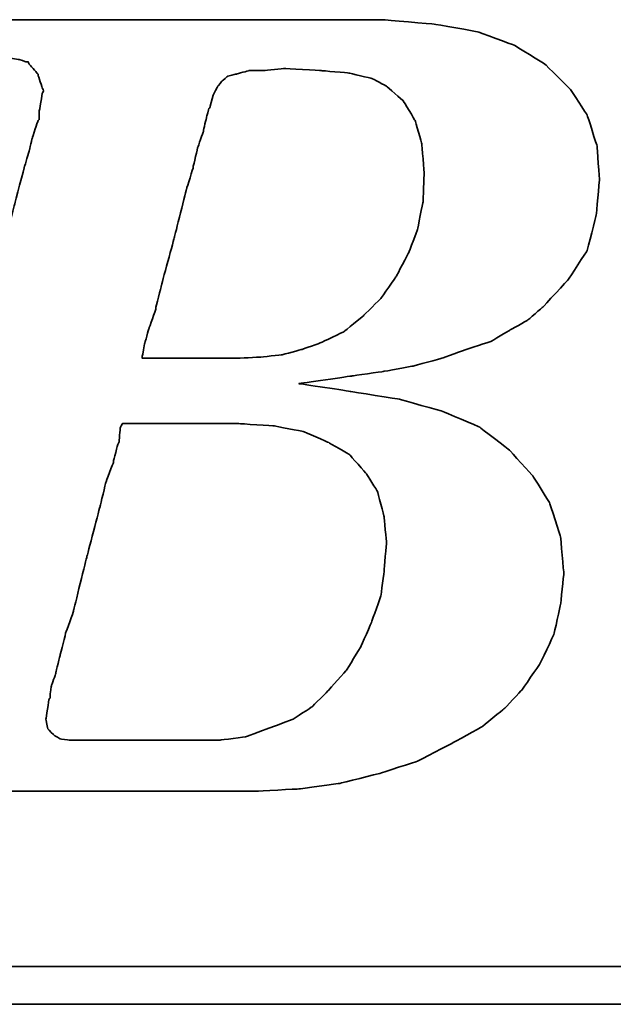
# Model space of a CAD drawing. Header units: millimetres. Extents: x 345 to 652, y 381 to 498.
# Tile 31 of 51: x 578.83 to 580.24, y 415.75 to 418.08. Entities that reach past the tile are written whole.
import ezdxf

# ---------------------------------------------------------------- set-up
doc = ezdxf.new("R2010")
doc.units = ezdxf.units.MM
doc.header["$LTSCALE"] = 0.15
doc.layers.add('DIM', color=4, linetype='CONTINUOUS')
doc.layers.add('layer 1', color=7, linetype='CONTINUOUS')

# ---------------------------------------------------------------- blocks, each defined once
blk = doc.blocks.new('TBI MOTION logo(完整正式版)')
at = {"layer": 'layer 1', "color": 22, "lineweight": 35}
for points, knots in [([(-64.65375, -6.86375), (-64.65375, -6.86375), (-64.84375, -7.29625), (-64.84375, -7.29625), (-64.84375, -7.29625), (-64.84375, -7.29625), (-64.86875, -7.34375), (-64.86875, -7.34375), (-64.86875, -7.34375), (-64.86875, -7.34375), (-64.86875, -7.36875), (-64.86875, -7.36875), (-64.86875, -7.36875), (-64.86875, -7.36875), (-65.15375, -7.65375), (-65.15375, -7.65375), (-65.15375, -7.65375), (-65.15375, -7.65375), (-65.17875, -7.65375), (-65.17875, -7.65375), (-65.17875, -7.65375), (-65.17875, -7.65375), (-65.20375, -7.67875), (-65.20375, -7.67875), (-65.20375, -7.67875), (-65.20375, -7.67875), (-65.58875, -7.87125), (-65.58875, -7.87125), (-65.58875, -7.87125), (-65.58875, -7.87125), (-65.63375, -7.87125), (-65.63375, -7.87125), (-65.63375, -7.87125), (-65.63375, -7.87125), (-65.65875, -7.89375), (-65.65875, -7.89375), (-65.65875, -7.89375), (-65.65875, -7.89375), (-66.09375, -7.94375), (-66.09375, -7.94375), (-66.09375, -7.94375), (-66.09375, -7.94375), (-66.11375, -7.94375), (-66.11375, -7.94375), (-66.11375, -7.94375), (-66.11375, -7.94375), (-66.16375, -7.94375), (-66.16375, -7.94375), (-66.16375, -7.94375), (-66.16375, -7.94375), (-66.30875, -7.94375), (-66.30875, -7.94375), (-66.30875, -7.94375), (-66.30875, -7.94375), (-66.69375, -7.94375), (-66.69375, -7.94375), (-66.69375, -7.94375), (-66.69375, -7.94375), (-67.07375, -7.94375), (-67.07375, -7.94375), (-67.07375, -7.94375), (-67.07375, -7.94375), (-67.12375, -7.94375), (-67.12375, -7.94375), (-67.12375, -7.94375), (-67.12375, -7.94375), (-67.12375, -7.96625), (-67.12375, -7.96625), (-67.12375, -7.96625), (-67.12375, -7.96625), (-67.14875, -7.99125), (-67.14875, -7.99125), (-67.14875, -7.99125), (-67.14875, -7.99125), (-67.24375, -8.34875), (-67.24375, -8.34875), (-67.24375, -8.34875), (-67.24375, -8.34875), (-67.31375, -8.68625), (-67.31375, -8.68625), (-67.31375, -8.68625), (-67.31375, -8.68625), (-67.26875, -8.68625), (-67.26875, -8.68625), (-67.26875, -8.68625), (-67.26875, -8.68625), (-67.07375, -8.68625), (-67.07375, -8.68625), (-67.07375, -8.68625), (-67.07375, -8.68625), (-66.54875, -8.68625), (-66.54875, -8.68625), (-66.54875, -8.68625), (-66.54875, -8.68625), (-65.82625, -8.68625), (-65.82625, -8.68625), (-65.82625, -8.68625), (-65.82625, -8.68625), (-65.01375, -8.68625), (-65.01375, -8.68625), (-65.01375, -8.68625), (-65.01375, -8.68625), (-64.05375, -8.68625), (-64.05375, -8.68625), (-64.05375, -8.68625), (-64.05375, -8.68625), (-62.08375, -8.68625), (-62.08375, -8.68625), (-62.08375, -8.68625), (-62.08375, -8.68625), (-60.06875, -8.68625), (-60.06875, -8.68625), (-60.06875, -8.68625), (-60.06875, -8.68625), (-59.10875, -8.68625), (-59.10875, -8.68625), (-59.10875, -8.68625), (-59.10875, -8.68625), (-58.29375, -8.68625), (-58.29375, -8.68625), (-58.29375, -8.68625), (-58.29375, -8.68625), (-57.57375, -8.68625), (-57.57375, -8.68625), (-57.57375, -8.68625), (-57.57375, -8.68625), (-57.04875, -8.68625), (-57.04875, -8.68625), (-57.04875, -8.68625), (-57.04875, -8.68625), (-56.85375, -8.68625), (-56.85375, -8.68625), (-56.85375, -8.68625), (-56.85375, -8.68625), (-56.70875, -8.68625), (-56.70875, -8.68625), (-56.70875, -8.68625), (-56.70875, -8.68625), (-56.61375, -8.68625), (-56.61375, -8.68625), (-56.61375, -8.68625), (-56.61375, -8.68625), (-56.56875, -8.68625), (-56.56875, -8.68625), (-56.56875, -8.68625), (-56.56875, -8.68625), (-55.65375, -8.63875), (-55.65375, -8.63875), (-55.65375, -8.63875), (-55.65375, -8.63875), (-54.76875, -8.51875), (-54.76875, -8.51875), (-54.76875, -8.51875), (-54.76875, -8.51875), (-53.90375, -8.30375), (-53.90375, -8.30375), (-53.90375, -8.30375), (-53.90375, -8.30375), (-53.08875, -8.03875), (-53.08875, -8.03875), (-53.08875, -8.03875), (-53.08875, -8.03875), (-52.34375, -7.65375), (-52.34375, -7.65375), (-52.34375, -7.65375), (-52.34375, -7.65375), (-51.69875, -7.29625), (-51.69875, -7.29625), (-51.69875, -7.29625), (-51.69875, -7.29625), (-51.21875, -6.91125), (-51.21875, -6.91125), (-51.21875, -6.91125), (-51.21875, -6.91125), (-50.83375, -6.50375), (-50.83375, -6.50375), (-50.83375, -6.50375), (-50.83375, -6.50375), (-50.44875, -5.94875), (-50.44875, -5.94875), (-50.44875, -5.94875), (-50.44875, -5.94875), (-50.13875, -5.30375), (-50.13875, -5.30375), (-50.13875, -5.30375), (-50.13875, -5.30375), (-49.99375, -4.65375), (-49.99375, -4.65375), (-49.99375, -4.65375), (-49.99375, -4.65375), (-49.92375, -3.98375), (-49.92375, -3.98375), (-49.92375, -3.98375), (-49.92375, -3.98375), (-49.99375, -3.19374), (-49.99375, -3.19374), (-49.99375, -3.19374), (-49.99375, -3.19374), (-50.23374, -2.44874), (-50.23374, -2.44874), (-50.23374, -2.44874), (-50.23374, -2.44874), (-50.59375, -1.87374), (-50.59375, -1.87374), (-50.59375, -1.87374), (-50.59375, -1.87374), (-51.09875, -1.31874), (-51.09875, -1.31874), (-51.09875, -1.31874), (-51.09875, -1.31874), (-51.74375, -0.81875), (-51.74375, -0.81875), (-51.74375, -0.81875), (-51.74375, -0.81875), (-52.53875, -0.48125), (-52.53875, -0.48125), (-52.53875, -0.48125), (-52.53875, -0.48125), (-53.47375, -0.21875), (-53.47375, -0.21875), (-53.47375, -0.21875), (-53.47375, -0.21875), (-54.52875, -0.04874), (-54.52875, -0.04874), (-54.52875, -0.04874), (-54.52875, -0.04874), (-55.65375, 0.12125), (-55.65375, 0.12125), (-55.65375, 0.12125), (-55.65375, 0.12125), (-54.50375, 0.28624), (-54.50375, 0.28624), (-54.50375, 0.28624), (-54.50375, 0.28624), (-53.83375, 0.38124), (-53.83375, 0.38124), (-53.83375, 0.38124), (-53.83375, 0.38124), (-53.18375, 0.50125), (-53.18375, 0.50125), (-53.18375, 0.50125), (-53.18375, 0.50125), (-52.55875, 0.66874), (-52.55875, 0.66874), (-52.55875, 0.66874), (-52.55875, 0.66874), (-52.03375, 0.86124), (-52.03375, 0.86124), (-52.03375, 0.86124), (-52.03375, 0.86124), (-51.50374, 1.03124), (-51.50374, 1.03124), (-51.50374, 1.03124), (-51.50374, 1.03124), (-51.09875, 1.27125), (-51.09875, 1.27125), (-51.09875, 1.27125), (-51.09875, 1.27125), (-50.71375, 1.48624), (-50.71375, 1.48624), (-50.71375, 1.48624), (-50.71375, 1.48624), (-50.37625, 1.77625), (-50.37625, 1.77625), (-50.37625, 1.77625), (-50.37625, 1.77625), (-49.82375, 2.37625), (-49.82375, 2.37625), (-49.82375, 2.37625), (-49.82375, 2.37625), (-49.41875, 2.99625), (-49.41875, 2.99625), (-49.41875, 2.99625), (-49.41875, 2.99625), (-49.22375, 3.76625), (-49.22375, 3.76625), (-49.22375, 3.76625), (-49.22375, 3.76625), (-49.15375, 4.50874), (-49.15375, 4.50874), (-49.15375, 4.50874), (-49.15375, 4.50874), (-49.20375, 5.25125), (-49.20375, 5.25125), (-49.20375, 5.25125), (-49.20375, 5.25125), (-49.41875, 5.92625), (-49.41875, 5.92625), (-49.41875, 5.92625), (-49.41875, 5.92625), (-49.77875, 6.47625), (-49.77875, 6.47625), (-49.77875, 6.47625), (-49.77875, 6.47625), (-50.33125, 7.02624), (-50.33125, 7.02624), (-50.33125, 7.02624), (-50.33125, 7.02624), (-51.00125, 7.43625), (-51.00125, 7.43625), (-51.00125, 7.43625), (-51.00125, 7.43625), (-51.79375, 7.72625), (-51.79375, 7.72625), (-51.79375, 7.72625), (-51.79375, 7.72625), (-52.72875, 7.89124), (-52.72875, 7.89124), (-52.72875, 7.89124), (-52.72875, 7.89124), (-53.83375, 7.98625), (-53.83375, 7.98625), (-53.83375, 7.98625), (-53.83375, 7.98625), (-53.92875, 7.98625), (-53.92875, 7.98625), (-53.92875, 7.98625), (-53.92875, 7.98625), (-54.26375, 7.98625), (-54.26375, 7.98625), (-54.26375, 7.98625), (-54.26375, 7.98625), (-54.74375, 7.98625), (-54.74375, 7.98625), (-54.74375, 7.98625), (-54.74375, 7.98625), (-55.36875, 7.98625), (-55.36875, 7.98625), (-55.36875, 7.98625), (-55.36875, 7.98625), (-56.13375, 7.98625), (-56.13375, 7.98625), (-56.13375, 7.98625), (-56.13375, 7.98625), (-56.94875, 7.98625), (-56.94875, 7.98625), (-56.94875, 7.98625), (-56.94875, 7.98625), (-58.77625, 7.98625), (-58.77625, 7.98625), (-58.77625, 7.98625), (-58.77625, 7.98625), (-60.59875, 7.98625), (-60.59875, 7.98625), (-60.59875, 7.98625), (-60.59875, 7.98625), (-61.41375, 7.98625), (-61.41375, 7.98625), (-61.41375, 7.98625), (-61.41375, 7.98625), (-62.17875, 7.98625), (-62.17875, 7.98625), (-62.17875, 7.98625), (-62.17875, 7.98625), (-62.80375, 7.98625), (-62.80375, 7.98625), (-62.80375, 7.98625), (-62.80375, 7.98625), (-63.30625, 7.98625), (-63.30625, 7.98625), (-63.30625, 7.98625), (-63.30625, 7.98625), (-63.57375, 7.98625), (-63.57375, 7.98625), (-63.57375, 7.98625), (-63.57375, 7.98625), (-63.57375, 7.96375), (-63.57375, 7.96375), (-63.57375, 7.96375), (-63.57375, 7.96375), (-63.59875, 7.94125), (-63.59875, 7.94125), (-63.59875, 7.94125), (-63.59875, 7.94125), (-63.69375, 7.55625), (-63.69375, 7.55625), (-63.69375, 7.55625), (-63.69375, 7.55625), (-63.76375, 7.24624), (-63.76375, 7.24624), (-63.76375, 7.24624), (-63.76375, 7.24624), (-63.23875, 7.24624), (-63.23875, 7.24624), (-63.23875, 7.24624), (-63.23875, 7.24624), (-62.75875, 7.24624), (-62.75875, 7.24624), (-62.75875, 7.24624), (-62.75875, 7.24624), (-62.61125, 7.24624), (-62.61125, 7.24624), (-62.61125, 7.24624), (-62.61125, 7.24624), (-62.56625, 7.24624), (-62.56625, 7.24624), (-62.56625, 7.24624), (-62.56625, 7.24624), (-62.22875, 7.24624), (-62.22875, 7.24624), (-62.22875, 7.24624), (-62.22875, 7.24624), (-62.20375, 7.24624), (-62.20375, 7.24624), (-62.20375, 7.24624), (-62.20375, 7.24624), (-62.17875, 7.21875), (-62.17875, 7.21875), (-62.17875, 7.21875), (-62.17875, 7.21875), (-61.96375, 7.17125), (-61.96375, 7.17125), (-61.96375, 7.17125), (-61.96375, 7.17125), (-61.72375, 7.12624), (-61.72375, 7.12624), (-61.72375, 7.12624), (-61.72375, 7.12624), (-61.70375, 7.12624), (-61.70375, 7.12624), (-61.70375, 7.12624), (-61.70375, 7.12624), (-61.55875, 7.07624), (-61.55875, 7.07624), (-61.55875, 7.07624), (-61.55875, 7.07624), (-61.50875, 7.07624), (-61.50875, 7.07624), (-61.50875, 7.07624), (-61.50875, 7.07624), (-61.48375, 7.02624), (-61.48375, 7.02624), (-61.48375, 7.02624), (-61.48375, 7.02624), (-61.31875, 6.83375), (-61.31875, 6.83375), (-61.31875, 6.83375), (-61.31875, 6.83375), (-61.29375, 6.81125), (-61.29375, 6.81125), (-61.29375, 6.81125), (-61.29375, 6.81125), (-61.29375, 6.78625), (-61.29375, 6.78625), (-61.29375, 6.78625), (-61.29375, 6.78625), (-61.19875, 6.50124), (-61.19875, 6.50124), (-61.19875, 6.50124), (-61.19875, 6.50124), (-61.17375, 6.45124), (-61.17375, 6.45124), (-61.17375, 6.45124), (-61.17375, 6.45124), (-61.19875, 6.40625), (-61.19875, 6.40625), (-61.19875, 6.40625), (-61.19875, 6.40625), (-61.26875, 5.99624), (-61.26875, 5.99624), (-61.26875, 5.99624), (-61.26875, 5.99624), (-61.26875, 5.85125), (-61.26875, 5.85125), (-61.26875, 5.85125), (-61.26875, 5.85125), (-61.26875, 5.82625), (-61.26875, 5.82625), (-61.26875, 5.82625), (-61.26875, 5.82625), (-61.29375, 5.80625), (-61.29375, 5.80625), (-61.29375, 5.80625), (-61.29375, 5.80625), (-61.34125, 5.66125), (-61.34125, 5.66125), (-61.34125, 5.66125), (-61.34125, 5.66125), (-61.41375, 5.44625), (-61.41375, 5.44625), (-61.41375, 5.44625), (-61.41375, 5.44625), (-61.48375, 5.15625), (-61.48375, 5.15625), (-61.48375, 5.15625), (-61.48375, 5.15625), (-61.58375, 4.82124), (-61.58375, 4.82124), (-61.58375, 4.82124), (-61.58375, 4.82124), (-61.79875, 4.00375), (-61.79875, 4.00375), (-61.79875, 4.00375), (-61.79875, 4.00375), (-62.05875, 2.99625), (-62.05875, 2.99625), (-62.05875, 2.99625), (-62.05875, 2.99625), (-62.34875, 1.91625), (-62.34875, 1.91625), (-62.34875, 1.91625), (-62.34875, 1.91625), (-62.97375, -0.41124), (-62.97375, -0.41124), (-62.97375, -0.41124), (-62.97375, -0.41124), (-63.59875, -2.75875), (-63.59875, -2.75875), (-63.59875, -2.75875), (-63.59875, -2.75875), (-63.88375, -3.86374), (-63.88375, -3.86374), (-63.88375, -3.86374), (-63.88375, -3.86374), (-64.14875, -4.82374), (-64.14875, -4.82374), (-64.14875, -4.82374), (-64.14875, -4.82374), (-64.36375, -5.64125), (-64.36375, -5.64125), (-64.36375, -5.64125), (-64.36375, -5.64125), (-64.43625, -5.97625), (-64.43625, -5.97625), (-64.43625, -5.97625), (-64.43625, -5.97625), (-64.50875, -6.28625), (-64.50875, -6.28625), (-64.50875, -6.28625), (-64.50875, -6.28625), (-64.50875, -6.30875), (-64.50875, -6.30875), (-64.50875, -6.30875), (-64.50875, -6.30875), (-64.57875, -6.50375), (-64.57875, -6.50375), (-64.57875, -6.50375), (-64.57875, -6.50375), (-64.62875, -6.69625), (-64.62875, -6.69625), (-64.62875, -6.69625), (-64.62875, -6.69625), (-64.62875, -6.76875), (-64.62875, -6.76875), (-64.62875, -6.76875), (-64.62875, -6.76875), (-64.62875, -6.81375), (-64.62875, -6.81375), (-64.62875, -6.81375), (-64.62875, -6.81375), (-64.62875, -6.83875), (-64.62875, -6.83875), (-64.62875, -6.83875), (-64.62875, -6.83875), (-64.65375, -6.86375), (-64.65375, -6.86375)], [0, 0, 0, 0, 0.00719424, 0.00719424, 0.00719424, 0.00719425, 0.01438849, 0.01438849, 0.01438849, 0.0143885, 0.02158273, 0.02158273, 0.02158273, 0.02158274, 0.02877698, 0.02877698, 0.02877698, 0.02877699, 0.03597122, 0.03597122, 0.03597122, 0.03597123, 0.04316547, 0.04316547, 0.04316547, 0.04316548, 0.05035971, 0.05035971, 0.05035971, 0.05035972, 0.05755396, 0.05755396, 0.05755396, 0.05755397, 0.0647482, 0.0647482, 0.0647482, 0.06474821, 0.07194245, 0.07194245, 0.07194245, 0.07194246, 0.07913669, 0.07913669, 0.07913669, 0.0791367, 0.08633094, 0.08633094, 0.08633094, 0.08633095, 0.09352518, 0.09352518, 0.09352518, 0.09352519, 0.10071942, 0.10071942, 0.10071942, 0.10071943, 0.10791367, 0.10791367, 0.10791367, 0.10791368, 0.11510791, 0.11510791, 0.11510791, 0.11510792, 0.12230216, 0.12230216, 0.12230216, 0.12230217, 0.1294964, 0.1294964, 0.1294964, 0.12949641, 0.13669065, 0.13669065, 0.13669065, 0.13669066, 0.14388489, 0.14388489, 0.14388489, 0.1438849, 0.15107914, 0.15107914, 0.15107914, 0.15107915, 0.15827338, 0.15827338, 0.15827338, 0.15827339, 0.16546763, 0.16546763, 0.16546763, 0.16546764, 0.17266187, 0.17266187, 0.17266187, 0.17266188, 0.17985612, 0.17985612, 0.17985612, 0.17985613, 0.18705036, 0.18705036, 0.18705036, 0.18705037, 0.1942446, 0.1942446, 0.1942446, 0.19424461, 0.20143885, 0.20143885, 0.20143885, 0.20143886, 0.20863309, 0.20863309, 0.20863309, 0.2086331, 0.21582734, 0.21582734, 0.21582734, 0.21582735, 0.22302158, 0.22302158, 0.22302158, 0.22302159, 0.23021583, 0.23021583, 0.23021583, 0.23021584, 0.23741007, 0.23741007, 0.23741007, 0.23741008, 0.24460432, 0.24460432, 0.24460432, 0.24460433, 0.25179856, 0.25179856, 0.25179856, 0.25179857, 0.25899281, 0.25899281, 0.25899281, 0.25899282, 0.26618705, 0.26618705, 0.26618705, 0.26618706, 0.27338129, 0.27338129, 0.27338129, 0.2733813, 0.28057554, 0.28057554, 0.28057554, 0.28057555, 0.28776978, 0.28776978, 0.28776978, 0.28776979, 0.29496403, 0.29496403, 0.29496403, 0.29496404, 0.30215827, 0.30215827, 0.30215827, 0.30215828, 0.30935252, 0.30935252, 0.30935252, 0.30935253, 0.31654676, 0.31654676, 0.31654676, 0.31654677, 0.32374101, 0.32374101, 0.32374101, 0.32374102, 0.33093525, 0.33093525, 0.33093525, 0.33093526, 0.3381295, 0.3381295, 0.3381295, 0.33812951, 0.34532374, 0.34532374, 0.34532374, 0.34532375, 0.35251799, 0.35251799, 0.35251799, 0.352518, 0.35971223, 0.35971223, 0.35971223, 0.35971224, 0.36690647, 0.36690647, 0.36690647, 0.36690648, 0.37410072, 0.37410072, 0.37410072, 0.37410073, 0.38129496, 0.38129496, 0.38129496, 0.38129497, 0.38848921, 0.38848921, 0.38848921, 0.38848922, 0.39568345, 0.39568345, 0.39568345, 0.39568346, 0.4028777, 0.4028777, 0.4028777, 0.40287771, 0.41007194, 0.41007194, 0.41007194, 0.41007195, 0.41726619, 0.41726619, 0.41726619, 0.4172662, 0.42446043, 0.42446043, 0.42446043, 0.42446044, 0.43165468, 0.43165468, 0.43165468, 0.43165469, 0.43884892, 0.43884892, 0.43884892, 0.43884893, 0.44604317, 0.44604317, 0.44604317, 0.44604318, 0.45323741, 0.45323741, 0.45323741, 0.45323742, 0.46043165, 0.46043165, 0.46043165, 0.46043166, 0.4676259, 0.4676259, 0.4676259, 0.46762591, 0.47482014, 0.47482014, 0.47482014, 0.47482015, 0.48201439, 0.48201439, 0.48201439, 0.4820144, 0.48920863, 0.48920863, 0.48920863, 0.48920864, 0.49640288, 0.49640288, 0.49640288, 0.49640289, 0.50359712, 0.50359712, 0.50359712, 0.50359713, 0.51079137, 0.51079137, 0.51079137, 0.51079138, 0.51798561, 0.51798561, 0.51798561, 0.51798562, 0.52517986, 0.52517986, 0.52517986, 0.52517987, 0.5323741, 0.5323741, 0.5323741, 0.53237411, 0.53956835, 0.53956835, 0.53956835, 0.53956836, 0.54676259, 0.54676259, 0.54676259, 0.5467626, 0.55395683, 0.55395683, 0.55395683, 0.55395684, 0.56115108, 0.56115108, 0.56115108, 0.56115109, 0.56834532, 0.56834532, 0.56834532, 0.56834533, 0.57553957, 0.57553957, 0.57553957, 0.57553958, 0.58273381, 0.58273381, 0.58273381, 0.58273382, 0.58992806, 0.58992806, 0.58992806, 0.58992807, 0.5971223, 0.5971223, 0.5971223, 0.59712231, 0.60431655, 0.60431655, 0.60431655, 0.60431656, 0.61151079, 0.61151079, 0.61151079, 0.6115108, 0.61870504, 0.61870504, 0.61870504, 0.61870505, 0.62589928, 0.62589928, 0.62589928, 0.62589929, 0.63309353, 0.63309353, 0.63309353, 0.63309354, 0.64028777, 0.64028777, 0.64028777, 0.64028778, 0.64748201, 0.64748201, 0.64748201, 0.64748202, 0.65467626, 0.65467626, 0.65467626, 0.65467627, 0.6618705, 0.6618705, 0.6618705, 0.66187051, 0.66906475, 0.66906475, 0.66906475, 0.66906476, 0.67625899, 0.67625899, 0.67625899, 0.676259, 0.68345324, 0.68345324, 0.68345324, 0.68345325, 0.69064748, 0.69064748, 0.69064748, 0.69064749, 0.69784173, 0.69784173, 0.69784173, 0.69784174, 0.70503597, 0.70503597, 0.70503597, 0.70503598, 0.71223022, 0.71223022, 0.71223022, 0.71223023, 0.71942446, 0.71942446, 0.71942446, 0.71942447, 0.72661871, 0.72661871, 0.72661871, 0.72661872, 0.73381295, 0.73381295, 0.73381295, 0.73381296, 0.74100719, 0.74100719, 0.74100719, 0.7410072, 0.74820144, 0.74820144, 0.74820144, 0.74820145, 0.75539568, 0.75539568, 0.75539568, 0.75539569, 0.76258993, 0.76258993, 0.76258993, 0.76258994, 0.76978417, 0.76978417, 0.76978417, 0.76978418, 0.77697842, 0.77697842, 0.77697842, 0.77697843, 0.78417266, 0.78417266, 0.78417266, 0.78417267, 0.79136691, 0.79136691, 0.79136691, 0.79136692, 0.79856115, 0.79856115, 0.79856115, 0.79856116, 0.8057554, 0.8057554, 0.8057554, 0.80575541, 0.81294964, 0.81294964, 0.81294964, 0.81294965, 0.82014388, 0.82014388, 0.82014388, 0.82014389, 0.82733813, 0.82733813, 0.82733813, 0.82733814, 0.83453237, 0.83453237, 0.83453237, 0.83453238, 0.84172662, 0.84172662, 0.84172662, 0.84172663, 0.84892086, 0.84892086, 0.84892086, 0.84892087, 0.85611511, 0.85611511, 0.85611511, 0.85611512, 0.86330935, 0.86330935, 0.86330935, 0.86330936, 0.8705036, 0.8705036, 0.8705036, 0.87050361, 0.87769784, 0.87769784, 0.87769784, 0.87769785, 0.88489209, 0.88489209, 0.88489209, 0.8848921, 0.89208633, 0.89208633, 0.89208633, 0.89208634, 0.89928058, 0.89928058, 0.89928058, 0.89928059, 0.90647482, 0.90647482, 0.90647482, 0.90647483, 0.91366906, 0.91366906, 0.91366906, 0.91366907, 0.92086331, 0.92086331, 0.92086331, 0.92086332, 0.92805755, 0.92805755, 0.92805755, 0.92805756, 0.9352518, 0.9352518, 0.9352518, 0.93525181, 0.94244604, 0.94244604, 0.94244604, 0.94244605, 0.94964029, 0.94964029, 0.94964029, 0.9496403, 0.95683453, 0.95683453, 0.95683453, 0.95683454, 0.96402878, 0.96402878, 0.96402878, 0.96402879, 0.97122302, 0.97122302, 0.97122302, 0.97122303, 0.97841727, 0.97841727, 0.97841727, 0.97841728, 0.98561151, 0.98561151, 0.98561151, 0.98561152, 0.99280576, 0.99280576, 0.99280576, 0.99280577, 1, 1, 1, 1]), ([(-57.50375, 6.35625), (-57.50375, 6.35625), (-57.57375, 6.11625), (-57.57375, 6.11625), (-57.57375, 6.11625), (-57.57375, 6.11625), (-57.57375, 6.09125), (-57.57375, 6.09125), (-57.57375, 6.09125), (-57.57375, 6.09125), (-57.59875, 6.06625), (-57.59875, 6.06625), (-57.59875, 6.06625), (-57.59875, 6.06625), (-57.64875, 5.87625), (-57.64875, 5.87625), (-57.64875, 5.87625), (-57.64875, 5.87625), (-57.71875, 5.58875), (-57.71875, 5.58875), (-57.71875, 5.58875), (-57.71875, 5.58875), (-57.71875, 5.56625), (-57.71875, 5.56625), (-57.71875, 5.56625), (-57.71875, 5.56625), (-57.83875, 5.23125), (-57.83875, 5.23125), (-57.83875, 5.23125), (-57.83875, 5.23125), (-57.93625, 4.82124), (-57.93625, 4.82124), (-57.93625, 4.82124), (-57.93625, 4.82124), (-57.93625, 4.79624), (-57.93625, 4.79624), (-57.93625, 4.79624), (-57.93625, 4.79624), (-58.07875, 4.34125), (-58.07875, 4.34125), (-58.07875, 4.34125), (-58.07875, 4.34125), (-58.34375, 3.28625), (-58.34375, 3.28625), (-58.34375, 3.28625), (-58.34375, 3.28625), (-58.62875, 2.23124), (-58.62875, 2.23124), (-58.62875, 2.23124), (-58.62875, 2.23124), (-58.74875, 1.75125), (-58.74875, 1.75125), (-58.74875, 1.75125), (-58.74875, 1.75125), (-58.74875, 1.72625), (-58.74875, 1.72625), (-58.74875, 1.72625), (-58.74875, 1.72625), (-58.89375, 1.31625), (-58.89375, 1.31625), (-58.89375, 1.31625), (-58.89375, 1.31625), (-58.98875, 0.98124), (-58.98875, 0.98124), (-58.98875, 0.98124), (-58.98875, 0.98124), (-59.03875, 0.71625), (-59.03875, 0.71625), (-59.03875, 0.71625), (-59.03875, 0.71625), (-59.03875, 0.66874), (-59.03875, 0.66874), (-59.03875, 0.66874), (-59.03875, 0.66874), (-58.91875, 0.66874), (-58.91875, 0.66874), (-58.91875, 0.66874), (-58.91875, 0.66874), (-58.53375, 0.66874), (-58.53375, 0.66874), (-58.53375, 0.66874), (-58.53375, 0.66874), (-58.10375, 0.66874), (-58.10375, 0.66874), (-58.10375, 0.66874), (-58.10375, 0.66874), (-57.66875, 0.66874), (-57.66875, 0.66874), (-57.66875, 0.66874), (-57.66875, 0.66874), (-57.33375, 0.66874), (-57.33375, 0.66874), (-57.33375, 0.66874), (-57.33375, 0.66874), (-57.09375, 0.66874), (-57.09375, 0.66874), (-57.09375, 0.66874), (-57.09375, 0.66874), (-56.99875, 0.66874), (-56.99875, 0.66874), (-56.99875, 0.66874), (-56.99875, 0.66874), (-56.49375, 0.69374), (-56.49375, 0.69374), (-56.49375, 0.69374), (-56.49375, 0.69374), (-56.01375, 0.74374), (-56.01375, 0.74374), (-56.01375, 0.74374), (-56.01375, 0.74374), (-55.58375, 0.86124), (-55.58375, 0.86124), (-55.58375, 0.86124), (-55.58375, 0.86124), (-55.17375, 1.00624), (-55.17375, 1.00624), (-55.17375, 1.00624), (-55.17375, 1.00624), (-54.67375, 1.24625), (-54.67375, 1.24625), (-54.67375, 1.24625), (-54.67375, 1.24625), (-54.26375, 1.58124), (-54.26375, 1.58124), (-54.26375, 1.58124), (-54.26375, 1.58124), (-53.87875, 1.96374), (-53.87875, 1.96374), (-53.87875, 1.96374), (-53.87875, 1.96374), (-53.54375, 2.44625), (-53.54375, 2.44625), (-53.54375, 2.44625), (-53.54375, 2.44625), (-53.27875, 2.95125), (-53.27875, 2.95125), (-53.27875, 2.95125), (-53.27875, 2.95125), (-53.08875, 3.45124), (-53.08875, 3.45124), (-53.08875, 3.45124), (-53.08875, 3.45124), (-52.96875, 4.05124), (-52.96875, 4.05124), (-52.96875, 4.05124), (-52.96875, 4.05124), (-52.94375, 4.65125), (-52.94375, 4.65125), (-52.94375, 4.65125), (-52.94375, 4.65125), (-52.99375, 5.30125), (-52.99375, 5.30125), (-52.99375, 5.30125), (-52.99375, 5.30125), (-53.13875, 5.80625), (-53.13875, 5.80625), (-53.13875, 5.80625), (-53.13875, 5.80625), (-53.39875, 6.23625), (-53.39875, 6.23625), (-53.39875, 6.23625), (-53.39875, 6.23625), (-53.75875, 6.54875), (-53.75875, 6.54875), (-53.75875, 6.54875), (-53.75875, 6.54875), (-54.07375, 6.71625), (-54.07375, 6.71625), (-54.07375, 6.71625), (-54.07375, 6.71625), (-54.57375, 6.83375), (-54.57375, 6.83375), (-54.57375, 6.83375), (-54.57375, 6.83375), (-55.17375, 6.88625), (-55.17375, 6.88625), (-55.17375, 6.88625), (-55.17375, 6.88625), (-55.96875, 6.93125), (-55.96875, 6.93125), (-55.96875, 6.93125), (-55.96875, 6.93125), (-56.39875, 6.88625), (-56.39875, 6.88625), (-56.39875, 6.88625), (-56.39875, 6.88625), (-56.42125, 6.88625), (-56.42125, 6.88625), (-56.42125, 6.88625), (-56.42125, 6.88625), (-56.73375, 6.88625), (-56.73375, 6.88625), (-56.73375, 6.88625), (-56.73375, 6.88625), (-56.99875, 6.81125), (-56.99875, 6.81125), (-56.99875, 6.81125), (-56.99875, 6.81125), (-57.02375, 6.81125), (-57.02375, 6.81125), (-57.02375, 6.81125), (-57.02375, 6.81125), (-57.18875, 6.76625), (-57.18875, 6.76625), (-57.18875, 6.76625), (-57.18875, 6.76625), (-57.30875, 6.66625), (-57.30875, 6.66625), (-57.30875, 6.66625), (-57.30875, 6.66625), (-57.40875, 6.54875), (-57.40875, 6.54875), (-57.40875, 6.54875), (-57.40875, 6.54875), (-57.50375, 6.35625), (-57.50375, 6.35625)], [0, 0, 0, 0, 0.01851852, 0.01851852, 0.01851852, 0.01851853, 0.03703704, 0.03703704, 0.03703704, 0.03703705, 0.05555556, 0.05555556, 0.05555556, 0.05555557, 0.07407407, 0.07407407, 0.07407407, 0.07407408, 0.09259259, 0.09259259, 0.09259259, 0.0925926, 0.11111111, 0.11111111, 0.11111111, 0.11111112, 0.12962963, 0.12962963, 0.12962963, 0.12962964, 0.14814815, 0.14814815, 0.14814815, 0.14814816, 0.16666667, 0.16666667, 0.16666667, 0.16666668, 0.18518519, 0.18518519, 0.18518519, 0.1851852, 0.2037037, 0.2037037, 0.2037037, 0.20370371, 0.22222222, 0.22222222, 0.22222222, 0.22222223, 0.24074074, 0.24074074, 0.24074074, 0.24074075, 0.25925926, 0.25925926, 0.25925926, 0.25925927, 0.27777778, 0.27777778, 0.27777778, 0.27777779, 0.2962963, 0.2962963, 0.2962963, 0.29629631, 0.31481481, 0.31481481, 0.31481481, 0.31481482, 0.33333333, 0.33333333, 0.33333333, 0.33333334, 0.35185185, 0.35185185, 0.35185185, 0.35185186, 0.37037037, 0.37037037, 0.37037037, 0.37037038, 0.38888889, 0.38888889, 0.38888889, 0.3888889, 0.40740741, 0.40740741, 0.40740741, 0.40740742, 0.42592593, 0.42592593, 0.42592593, 0.42592594, 0.44444444, 0.44444444, 0.44444444, 0.44444445, 0.46296296, 0.46296296, 0.46296296, 0.46296297, 0.48148148, 0.48148148, 0.48148148, 0.48148149, 0.5, 0.5, 0.5, 0.50000001, 0.51851852, 0.51851852, 0.51851852, 0.51851853, 0.53703704, 0.53703704, 0.53703704, 0.53703705, 0.55555556, 0.55555556, 0.55555556, 0.55555557, 0.57407407, 0.57407407, 0.57407407, 0.57407408, 0.59259259, 0.59259259, 0.59259259, 0.5925926, 0.61111111, 0.61111111, 0.61111111, 0.61111112, 0.62962963, 0.62962963, 0.62962963, 0.62962964, 0.64814815, 0.64814815, 0.64814815, 0.64814816, 0.66666667, 0.66666667, 0.66666667, 0.66666668, 0.68518519, 0.68518519, 0.68518519, 0.6851852, 0.7037037, 0.7037037, 0.7037037, 0.70370371, 0.72222222, 0.72222222, 0.72222222, 0.72222223, 0.74074074, 0.74074074, 0.74074074, 0.74074075, 0.75925926, 0.75925926, 0.75925926, 0.75925927, 0.77777778, 0.77777778, 0.77777778, 0.77777779, 0.7962963, 0.7962963, 0.7962963, 0.79629631, 0.81481481, 0.81481481, 0.81481481, 0.81481482, 0.83333333, 0.83333333, 0.83333333, 0.83333334, 0.85185185, 0.85185185, 0.85185185, 0.85185186, 0.87037037, 0.87037037, 0.87037037, 0.87037038, 0.88888889, 0.88888889, 0.88888889, 0.8888889, 0.90740741, 0.90740741, 0.90740741, 0.90740742, 0.92592593, 0.92592593, 0.92592593, 0.92592594, 0.94444444, 0.94444444, 0.94444444, 0.94444445, 0.96296296, 0.96296296, 0.96296296, 0.96296297, 0.98148148, 0.98148148, 0.98148148, 0.98148149, 1, 1, 1, 1]), ([(-61.03125, -6.57375), (-61.03125, -6.57375), (-61.03125, -6.67125), (-61.03125, -6.67125), (-61.03125, -6.67125), (-61.03125, -6.67125), (-61.05375, -6.69625), (-61.05375, -6.69625), (-61.05375, -6.69625), (-61.05375, -6.69625), (-61.12375, -7.12875), (-61.12375, -7.12875), (-61.12375, -7.12875), (-61.12375, -7.12875), (-61.07875, -7.34375), (-61.07875, -7.34375), (-61.07875, -7.34375), (-61.07875, -7.34375), (-60.93375, -7.48875), (-60.93375, -7.48875), (-60.93375, -7.48875), (-60.93375, -7.48875), (-60.81375, -7.55625), (-60.81375, -7.55625), (-60.81375, -7.55625), (-60.81375, -7.55625), (-60.62375, -7.58375), (-60.62375, -7.58375), (-60.62375, -7.58375), (-60.62375, -7.58375), (-60.30875, -7.58375), (-60.30875, -7.58375), (-60.30875, -7.58375), (-60.30875, -7.58375), (-59.97375, -7.58375), (-59.97375, -7.58375), (-59.97375, -7.58375), (-59.97375, -7.58375), (-59.87875, -7.58375), (-59.87875, -7.58375), (-59.87875, -7.58375), (-59.87875, -7.58375), (-59.63625, -7.58375), (-59.63625, -7.58375), (-59.63625, -7.58375), (-59.63625, -7.58375), (-58.96875, -7.58375), (-58.96875, -7.58375), (-58.96875, -7.58375), (-58.96875, -7.58375), (-58.29375, -7.58375), (-58.29375, -7.58375), (-58.29375, -7.58375), (-58.29375, -7.58375), (-58.05375, -7.58375), (-58.05375, -7.58375), (-58.05375, -7.58375), (-58.05375, -7.58375), (-57.98375, -7.58375), (-57.98375, -7.58375), (-57.98375, -7.58375), (-57.98375, -7.58375), (-57.35875, -7.58375), (-57.35875, -7.58375), (-57.35875, -7.58375), (-57.35875, -7.58375), (-56.78375, -7.50875), (-56.78375, -7.50875), (-56.78375, -7.50875), (-56.78375, -7.50875), (-56.27875, -7.31875), (-56.27875, -7.31875), (-56.27875, -7.31875), (-56.27875, -7.31875), (-55.77375, -7.12875), (-55.77375, -7.12875), (-55.77375, -7.12875), (-55.77375, -7.12875), (-55.36875, -6.86375), (-55.36875, -6.86375), (-55.36875, -6.86375), (-55.36875, -6.86375), (-55.00875, -6.50375), (-55.00875, -6.50375), (-55.00875, -6.50375), (-55.00875, -6.50375), (-54.62375, -6.06875), (-54.62375, -6.06875), (-54.62375, -6.06875), (-54.62375, -6.06875), (-54.31375, -5.56875), (-54.31375, -5.56875), (-54.31375, -5.56875), (-54.31375, -5.56875), (-54.07375, -5.01625), (-54.07375, -5.01625), (-54.07375, -5.01625), (-54.07375, -5.01625), (-53.87875, -4.46374), (-53.87875, -4.46374), (-53.87875, -4.46374), (-53.87875, -4.46374), (-53.80875, -3.91375), (-53.80875, -3.91375), (-53.80875, -3.91375), (-53.80875, -3.91375), (-53.75875, -3.31375), (-53.75875, -3.31375), (-53.75875, -3.31375), (-53.75875, -3.31375), (-53.80875, -2.75875), (-53.80875, -2.75875), (-53.80875, -2.75875), (-53.80875, -2.75875), (-53.95375, -2.20875), (-53.95375, -2.20875), (-53.95375, -2.20875), (-53.95375, -2.20875), (-54.19375, -1.82625), (-54.19375, -1.82625), (-54.19375, -1.82625), (-54.19375, -1.82625), (-54.55375, -1.41875), (-54.55375, -1.41875), (-54.55375, -1.41875), (-54.55375, -1.41875), (-55.00875, -1.15125), (-55.00875, -1.15125), (-55.00875, -1.15125), (-55.00875, -1.15125), (-55.56125, -0.91375), (-55.56125, -0.91375), (-55.56125, -0.91375), (-55.56125, -0.91375), (-56.18125, -0.79375), (-56.18125, -0.79375), (-56.18125, -0.79375), (-56.18125, -0.79375), (-56.94875, -0.74374), (-56.94875, -0.74374), (-56.94875, -0.74374), (-56.94875, -0.74374), (-56.99875, -0.74374), (-56.99875, -0.74374), (-56.99875, -0.74374), (-56.99875, -0.74374), (-57.09375, -0.74374), (-57.09375, -0.74374), (-57.09375, -0.74374), (-57.09375, -0.74374), (-57.38375, -0.74374), (-57.38375, -0.74374), (-57.38375, -0.74374), (-57.38375, -0.74374), (-57.76875, -0.74374), (-57.76875, -0.74374), (-57.76875, -0.74374), (-57.76875, -0.74374), (-58.24625, -0.74374), (-58.24625, -0.74374), (-58.24625, -0.74374), (-58.24625, -0.74374), (-58.72875, -0.74374), (-58.72875, -0.74374), (-58.72875, -0.74374), (-58.72875, -0.74374), (-59.20875, -0.74374), (-59.20875, -0.74374), (-59.20875, -0.74374), (-59.20875, -0.74374), (-59.46875, -0.74374), (-59.46875, -0.74374), (-59.46875, -0.74374), (-59.46875, -0.74374), (-59.51625, -0.83875), (-59.51625, -0.83875), (-59.51625, -0.83875), (-59.51625, -0.83875), (-59.54375, -1.15125), (-59.54375, -1.15125), (-59.54375, -1.15125), (-59.54375, -1.15125), (-59.56375, -1.17874), (-59.56375, -1.17874), (-59.56375, -1.17874), (-59.56375, -1.17874), (-59.66375, -1.55875), (-59.66375, -1.55875), (-59.66375, -1.55875), (-59.66375, -1.55875), (-59.66375, -1.58375), (-59.66375, -1.58375), (-59.66375, -1.58375), (-59.66375, -1.58375), (-59.82875, -2.01874), (-59.82875, -2.01874), (-59.82875, -2.01874), (-59.82875, -2.01874), (-59.94875, -2.52125), (-59.94875, -2.52125), (-59.94875, -2.52125), (-59.94875, -2.52125), (-60.23875, -3.62375), (-60.23875, -3.62375), (-60.23875, -3.62375), (-60.23875, -3.62375), (-60.52375, -4.77624), (-60.52375, -4.77624), (-60.52375, -4.77624), (-60.52375, -4.77624), (-60.52375, -4.79874), (-60.52375, -4.79874), (-60.52375, -4.79874), (-60.52375, -4.79874), (-60.69125, -5.25375), (-60.69125, -5.25375), (-60.69125, -5.25375), (-60.69125, -5.25375), (-60.81375, -5.73625), (-60.81375, -5.73625), (-60.81375, -5.73625), (-60.81375, -5.73625), (-60.90875, -6.11875), (-60.90875, -6.11875), (-60.90875, -6.11875), (-60.90875, -6.11875), (-60.90875, -6.14375), (-60.90875, -6.14375), (-60.90875, -6.14375), (-60.90875, -6.14375), (-61.00375, -6.40875), (-61.00375, -6.40875), (-61.00375, -6.40875), (-61.00375, -6.40875), (-61.03125, -6.57375), (-61.03125, -6.57375)], [0, 0, 0, 0, 0.01694915, 0.01694915, 0.01694915, 0.01694916, 0.03389831, 0.03389831, 0.03389831, 0.03389832, 0.05084746, 0.05084746, 0.05084746, 0.05084747, 0.06779661, 0.06779661, 0.06779661, 0.06779662, 0.08474576, 0.08474576, 0.08474576, 0.08474577, 0.10169492, 0.10169492, 0.10169492, 0.10169493, 0.11864407, 0.11864407, 0.11864407, 0.11864408, 0.13559322, 0.13559322, 0.13559322, 0.13559323, 0.15254237, 0.15254237, 0.15254237, 0.15254238, 0.16949153, 0.16949153, 0.16949153, 0.16949154, 0.18644068, 0.18644068, 0.18644068, 0.18644069, 0.20338983, 0.20338983, 0.20338983, 0.20338984, 0.22033898, 0.22033898, 0.22033898, 0.22033899, 0.23728814, 0.23728814, 0.23728814, 0.23728815, 0.25423729, 0.25423729, 0.25423729, 0.2542373, 0.27118644, 0.27118644, 0.27118644, 0.27118645, 0.28813559, 0.28813559, 0.28813559, 0.2881356, 0.30508475, 0.30508475, 0.30508475, 0.30508476, 0.3220339, 0.3220339, 0.3220339, 0.32203391, 0.33898305, 0.33898305, 0.33898305, 0.33898306, 0.3559322, 0.3559322, 0.3559322, 0.35593221, 0.37288136, 0.37288136, 0.37288136, 0.37288137, 0.38983051, 0.38983051, 0.38983051, 0.38983052, 0.40677966, 0.40677966, 0.40677966, 0.40677967, 0.42372881, 0.42372881, 0.42372881, 0.42372882, 0.44067797, 0.44067797, 0.44067797, 0.44067798, 0.45762712, 0.45762712, 0.45762712, 0.45762713, 0.47457627, 0.47457627, 0.47457627, 0.47457628, 0.49152542, 0.49152542, 0.49152542, 0.49152543, 0.50847458, 0.50847458, 0.50847458, 0.50847459, 0.52542373, 0.52542373, 0.52542373, 0.52542374, 0.54237288, 0.54237288, 0.54237288, 0.54237289, 0.55932203, 0.55932203, 0.55932203, 0.55932204, 0.57627119, 0.57627119, 0.57627119, 0.5762712, 0.59322034, 0.59322034, 0.59322034, 0.59322035, 0.61016949, 0.61016949, 0.61016949, 0.6101695, 0.62711864, 0.62711864, 0.62711864, 0.62711865, 0.6440678, 0.6440678, 0.6440678, 0.64406781, 0.66101695, 0.66101695, 0.66101695, 0.66101696, 0.6779661, 0.6779661, 0.6779661, 0.67796611, 0.69491525, 0.69491525, 0.69491525, 0.69491526, 0.71186441, 0.71186441, 0.71186441, 0.71186442, 0.72881356, 0.72881356, 0.72881356, 0.72881357, 0.74576271, 0.74576271, 0.74576271, 0.74576272, 0.76271186, 0.76271186, 0.76271186, 0.76271187, 0.77966102, 0.77966102, 0.77966102, 0.77966103, 0.79661017, 0.79661017, 0.79661017, 0.79661018, 0.81355932, 0.81355932, 0.81355932, 0.81355933, 0.83050847, 0.83050847, 0.83050847, 0.83050848, 0.84745763, 0.84745763, 0.84745763, 0.84745764, 0.86440678, 0.86440678, 0.86440678, 0.86440679, 0.88135593, 0.88135593, 0.88135593, 0.88135594, 0.89830508, 0.89830508, 0.89830508, 0.89830509, 0.91525424, 0.91525424, 0.91525424, 0.91525425, 0.93220339, 0.93220339, 0.93220339, 0.9322034, 0.94915254, 0.94915254, 0.94915254, 0.94915255, 0.96610169, 0.96610169, 0.96610169, 0.9661017, 0.98305085, 0.98305085, 0.98305085, 0.98305086, 1, 1, 1, 1]), ([(75.90875, -9.47875), (75.90875, -9.47875), (75.90875, -12.28625), (75.90875, -12.28625), (75.90875, -12.28625), (75.90875, -12.28625), (75.90875, -12.47875), (75.90875, -12.47875), (75.90875, -12.47875), (75.90875, -12.47875), (75.71625, -12.47875), (75.71625, -12.47875), (75.71625, -12.47875), (75.71625, -12.47875), (-88.32875, -12.47875), (-88.32875, -12.47875), (-88.32875, -12.47875), (-88.32875, -12.47875), (-88.32875, -13.29375), (-88.32875, -13.29375), (-88.32875, -13.29375), (-88.32875, -13.29375), (82.89125, -13.29375), (82.89125, -13.29375), (82.89125, -13.29375), (82.89125, -13.29375), (75.90875, -9.47875), (75.90875, -9.47875)], [0, 0, 0, 0, 0.14285714, 0.14285714, 0.14285714, 0.14285715, 0.28571429, 0.28571429, 0.28571429, 0.2857143, 0.42857143, 0.42857143, 0.42857143, 0.42857144, 0.57142857, 0.57142857, 0.57142857, 0.57142858, 0.71428571, 0.71428571, 0.71428571, 0.71428572, 0.85714286, 0.85714286, 0.85714286, 0.85714287, 1, 1, 1, 1])]:
    blk.add_open_spline(points, degree=3, knots=knots, dxfattribs=at)

msp = doc.modelspace()

# ---------------------------------------------------------------- block references
at = {"layer": 'DIM', "color": 7, "xscale": 0.1094605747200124, "yscale": 0.1094605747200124, "zscale": 0.1094605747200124}
msp.add_blockref('TBI MOTION logo(完整正式版)', (585.5857, 417.2078), dxfattribs=at)

doc.saveas('drawing.dxf')
